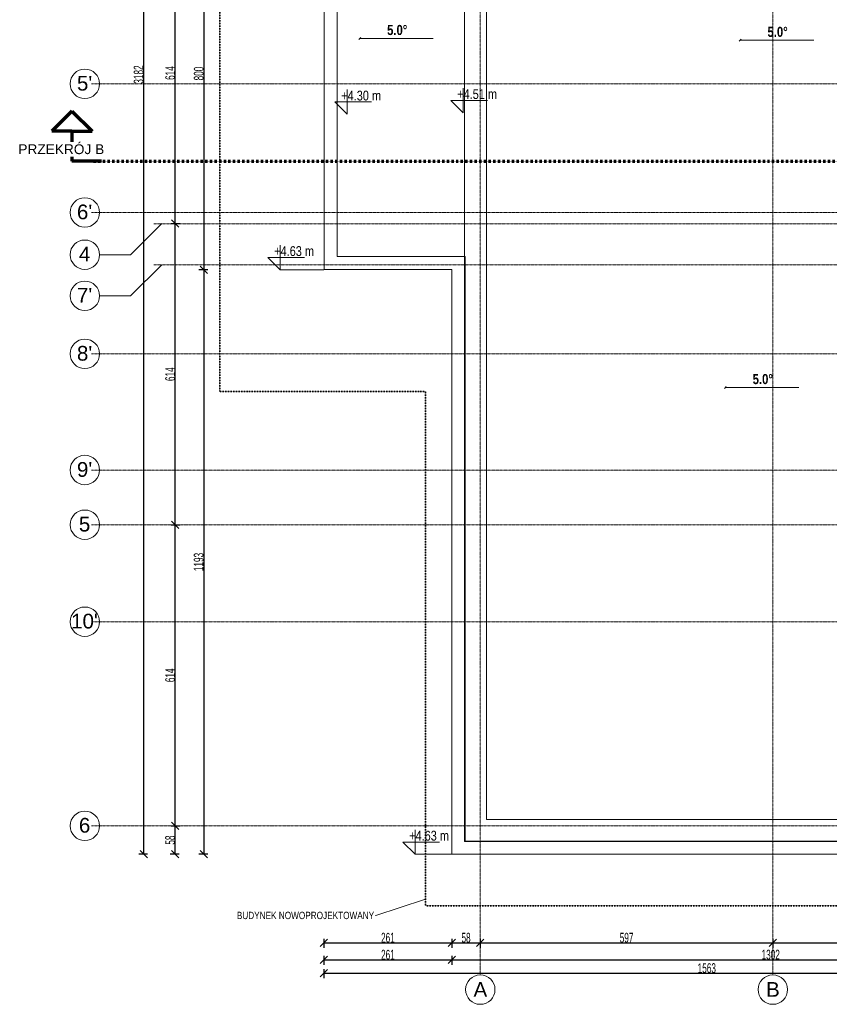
# Model space of a CAD drawing. Header units: millimetres. Extents: x -57334 to 14098, y -25409 to 16656.
# Tile 1 of 50: x -57334 to -40804, y -24463 to -4374. Entities that reach past the tile are written whole.
import ezdxf

# ---------------------------------------------------------------- set-up
doc = ezdxf.new("R2010")
doc.units = ezdxf.units.MM
for name, pattern in [('__FK_przerywana', [3.2004, 1.6002, -1.6002]), ('Kreska', [6.35, 3.175, -3.175]), ('Linia siatki', [22.225, 12.7, -3.175, 3.175, -3.175])]:
    doc.linetypes.add(name, pattern=pattern)
for name, color, linetype, lineweight in [('A-ANNO-DIMS', 7, 'Continuous', 5), ('A-GENM', 7, 'Continuous', 5), ('A-WALL', 7, 'Continuous', 5), ('G-ANNO-DIMS', 7, 'Continuous', 5), ('G-ANNO-SYMB', 7, 'Continuous', 5), ('G-ANNO-TEXT', 7, 'Continuous', 5), ('S-GRID', 7, 'Continuous', 5), ('S-GRID-IDEN', 7, 'Continuous', 5)]:
    doc.layers.add(name, color=color, linetype=linetype, lineweight=lineweight)
doc.layers.add('A-DETL', color=7, linetype='Continuous', lineweight=5, true_color=0x00a600)
doc.styles.add('Arial', font='arial.ttf', dxfattribs={"height": 200})
doc.styles.add('Arial_1', font='arial.ttf', dxfattribs={"height": 300})
doc.styles.add('Arial_2', font='arial.ttf', dxfattribs={"width": 0.8, "height": 200})
doc.styles.add('Arial_4', font='arial.ttf', dxfattribs={"width": 0.8, "height": 150})
doc.styles.add('Arial_5', font='arial.ttf', dxfattribs={"width": 0.6, "height": 200})
doc.styles.add('Arial_B', font='arialbd.ttf', dxfattribs={"width": 0.8, "height": 206.349206})
doc.dimstyles.new('standard_wielkość_otworów', dxfattribs={"dimscale": 304.8, "dimtxt": 204.05188, "dimasz": 0.492126, "dimexe": 0.328084, "dimexo": 0.0625, "dimgap": 0, "dimtad": 1, "dimdec": 0, "dimlfac": 0.1, "dimzin": 0, "dimdsep": 46, "dimtxsty": 'Arial_5', "dimblk1": 'OBLIQUE', "dimblk2": 'OBLIQUE', "dimsah": 1, "dimcen": 0.09, "dimazin": 0, "dimtfac": 1, "dimtdec": 4, "dimtix": 1, "dimtmove": 0, "dimatfit": 3, "dimfxl": 0.328084, "dimfxlon": 1, "dimtvp": 1, "dimtolj": 1, "dimtzin": 0, "dimarcsym": 2})

# ---------------------------------------------------------------- blocks, each defined once
blk = doc.blocks.new('Modele ogólne 1 - Modele ogólne 1-1641072-RZUT PIĘTRA II')
at = {"layer": 'A-GENM'}
for p, q in [((-51284, -1472), (-51284, -9476)), ((-51016, -9208), (-51016, -1740)), ((-48405, -9208), (-51016, -9208)), ((-48405, -21136), (-48405, -9208)), ((-51284, -9476), (-48673, -9476)), ((-48673, -9476), (-48673, -21404)), ((-35921, -21136), (-48405, -21136)), ((-48673, -21404), (-35653, -21404))]:
    blk.add_line(p, q, dxfattribs=at)
blk = doc.blocks.new('Przekrój - znacznik przekroju strzałka-348499-RZUT PIĘTRA II')
at = {"layer": 'G-ANNO-SYMB', "lineweight": 70}
for p, q in [((-6, 10.22), (-10.11, 6.11)), ((-6, 10.22), (-1.89, 6.11)), ((-6, 6.11), (-10.11, 6.11)), ((-6, 6.11), (-6, 0)), ((-6, 6.11), (-1.89, 6.11)), ((0, 0), (-6, 0))]:
    blk.add_line(p, q, dxfattribs=at)
blk = doc.blocks.new('Siatka - SOsi_Sybol osi-348494-RZUT PIĘTRA II')
at = {"layer": 'S-GRID-IDEN', "color": 142, "true_color": 0x0080c0}
blk.add_circle((0, 0), 3, dxfattribs=at)
blk = doc.blocks.new('Rzędne punktów - Znacznik rzędnej-348474-RZUT PIĘTRA II')
at = {"layer": 'G-ANNO-DIMS'}
for p, q in [((0, 0), (0, 5)), ((-2.5, 2.5), (0, 0)), ((-2.5, 2.5), (5, 2.5))]:
    blk.add_line(p, q, dxfattribs=at)
blk = doc.blocks.new('_Oblique')
at = {"color": 0, "linetype": 'ByBlock', "lineweight": -2}
blk.add_line((-0.5, -0.5), (0.5, 0.5), dxfattribs=at)
blk = doc.blocks.new('DIMBLOCK140-RZUT PIĘTRA II')
at = {"layer": 'A-ANNO-DIMS', "color": 0, "lineweight": -2, "transparency": 16777216}
for p, q in [((-51121, -23127), (-51121, -23308)), ((-51121, -23208), (-48510, -23208)), ((-48510, -23127), (-48510, -23308))]:
    blk.add_line(p, q, dxfattribs=at)
at = {"layer": 'Defpoints', "color": 0, "transparency": 16777216}
for p in [(-51121, -23108), (-48510, -23108), (-48510, -23208)]:
    blk.add_point(p, dxfattribs=at)
at = {"layer": 'A-ANNO-DIMS', "color": 0, "lineweight": -2, "transparency": 16777216, "xscale": 150, "yscale": 150, "zscale": 150, "rotation": 180}
blk.add_blockref('_Oblique', (-51121, -23208), dxfattribs=at)
at = {"layer": 'A-ANNO-DIMS', "color": 0, "lineweight": -2, "transparency": 16777216, "xscale": 150, "yscale": 150, "zscale": 150}
blk.add_blockref('_Oblique', (-48510, -23208), dxfattribs=at)
at = {"layer": 'A-ANNO-DIMS', "color": 0, "transparency": 16777216, "insert": (-49815, -23106), "char_height": 200, "width": 327.74, "attachment_point": 5, "style": 'Arial_5'}
blk.add_mtext('\\A1;261', dxfattribs=at)
blk = doc.blocks.new('DIMBLOCK141-RZUT PIĘTRA II')
at = {"layer": 'A-ANNO-DIMS', "color": 0, "lineweight": -2, "transparency": 16777216}
for p, q in [((-48510, -23127), (-48510, -23308)), ((-48510, -23208), (-47930, -23208)), ((-47930, -23127), (-47930, -23308))]:
    blk.add_line(p, q, dxfattribs=at)
at = {"layer": 'Defpoints', "color": 0, "transparency": 16777216}
for p in [(-48510, -23108), (-47930, -23108), (-47930, -23208)]:
    blk.add_point(p, dxfattribs=at)
at = {"layer": 'A-ANNO-DIMS', "color": 0, "lineweight": -2, "transparency": 16777216, "xscale": 150, "yscale": 150, "zscale": 150, "rotation": 180}
blk.add_blockref('_Oblique', (-48510, -23208), dxfattribs=at)
at = {"layer": 'A-ANNO-DIMS', "color": 0, "lineweight": -2, "transparency": 16777216, "xscale": 150, "yscale": 150, "zscale": 150}
blk.add_blockref('_Oblique', (-47930, -23208), dxfattribs=at)
at = {"layer": 'A-ANNO-DIMS', "color": 0, "transparency": 16777216, "insert": (-48220, -23106), "char_height": 200, "width": 218.49, "attachment_point": 5, "style": 'Arial_5'}
blk.add_mtext('\\A1;58', dxfattribs=at)
blk = doc.blocks.new('DIMBLOCK142-RZUT PIĘTRA II')
at = {"layer": 'A-ANNO-DIMS', "color": 0, "lineweight": -2, "transparency": 16777216}
for p, q in [((-47930, -23127), (-47930, -23308)), ((-47930, -23208), (-41957, -23208)), ((-41957, -23127), (-41957, -23308))]:
    blk.add_line(p, q, dxfattribs=at)
at = {"layer": 'Defpoints', "color": 0, "transparency": 16777216}
for p in [(-47930, -23108), (-41957, -23108), (-41957, -23208)]:
    blk.add_point(p, dxfattribs=at)
at = {"layer": 'A-ANNO-DIMS', "color": 0, "lineweight": -2, "transparency": 16777216, "xscale": 150, "yscale": 150, "zscale": 150, "rotation": 180}
blk.add_blockref('_Oblique', (-47930, -23208), dxfattribs=at)
at = {"layer": 'A-ANNO-DIMS', "color": 0, "lineweight": -2, "transparency": 16777216, "xscale": 150, "yscale": 150, "zscale": 150}
blk.add_blockref('_Oblique', (-41957, -23208), dxfattribs=at)
at = {"layer": 'A-ANNO-DIMS', "color": 0, "transparency": 16777216, "insert": (-44943, -23106), "char_height": 200, "width": 327.74, "attachment_point": 5, "style": 'Arial_5'}
blk.add_mtext('\\A1;597', dxfattribs=at)
blk = doc.blocks.new('DIMBLOCK143-RZUT PIĘTRA II')
at = {"layer": 'A-ANNO-DIMS', "color": 0, "lineweight": -2, "transparency": 16777216}
for p, q in [((-41957, -23127), (-41957, -23308)), ((-41957, -23208), (-36070, -23208)), ((-36070, -23127), (-36070, -23308))]:
    blk.add_line(p, q, dxfattribs=at)
at = {"layer": 'Defpoints', "color": 0, "transparency": 16777216}
for p in [(-41957, -23108), (-36070, -23108), (-36070, -23208)]:
    blk.add_point(p, dxfattribs=at)
at = {"layer": 'A-ANNO-DIMS', "color": 0, "lineweight": -2, "transparency": 16777216, "xscale": 150, "yscale": 150, "zscale": 150, "rotation": 180}
blk.add_blockref('_Oblique', (-41957, -23208), dxfattribs=at)
at = {"layer": 'A-ANNO-DIMS', "color": 0, "lineweight": -2, "transparency": 16777216, "xscale": 150, "yscale": 150, "zscale": 150}
blk.add_blockref('_Oblique', (-36070, -23208), dxfattribs=at)
at = {"layer": 'A-ANNO-DIMS', "color": 0, "transparency": 16777216, "insert": (-39013, -23106), "char_height": 200, "width": 327.74, "attachment_point": 5, "style": 'Arial_5'}
blk.add_mtext('\\A1;589', dxfattribs=at)
blk = doc.blocks.new('DIMBLOCK145-RZUT PIĘTRA II')
at = {"layer": 'A-ANNO-DIMS', "color": 0, "lineweight": -2, "transparency": 16777216}
for p, q in [((-51121, -23474), (-51121, -23655)), ((-48510, -23474), (-48510, -23655)), ((-51121, -23555), (-48510, -23555))]:
    blk.add_line(p, q, dxfattribs=at)
at = {"layer": 'Defpoints', "color": 0, "transparency": 16777216}
for p in [(-51121, -23455), (-48510, -23455), (-48510, -23555)]:
    blk.add_point(p, dxfattribs=at)
at = {"layer": 'A-ANNO-DIMS', "color": 0, "lineweight": -2, "transparency": 16777216, "xscale": 150, "yscale": 150, "zscale": 150, "rotation": 180}
blk.add_blockref('_Oblique', (-51121, -23555), dxfattribs=at)
at = {"layer": 'A-ANNO-DIMS', "color": 0, "lineweight": -2, "transparency": 16777216, "xscale": 150, "yscale": 150, "zscale": 150}
blk.add_blockref('_Oblique', (-48510, -23555), dxfattribs=at)
at = {"layer": 'A-ANNO-DIMS', "color": 0, "transparency": 16777216, "insert": (-49815, -23453), "char_height": 200, "width": 327.74, "attachment_point": 5, "style": 'Arial_5'}
blk.add_mtext('\\A1;261', dxfattribs=at)
blk = doc.blocks.new('DIMBLOCK146-RZUT PIĘTRA II')
at = {"layer": 'A-ANNO-DIMS', "color": 0, "lineweight": -2, "transparency": 16777216}
for p, q in [((-48510, -23474), (-48510, -23655)), ((-35490, -23474), (-35490, -23655)), ((-48510, -23555), (-35490, -23555))]:
    blk.add_line(p, q, dxfattribs=at)
at = {"layer": 'Defpoints', "color": 0, "transparency": 16777216}
for p in [(-48510, -23455), (-35490, -23455), (-35490, -23555)]:
    blk.add_point(p, dxfattribs=at)
at = {"layer": 'A-ANNO-DIMS', "color": 0, "lineweight": -2, "transparency": 16777216, "xscale": 150, "yscale": 150, "zscale": 150, "rotation": 180}
blk.add_blockref('_Oblique', (-48510, -23555), dxfattribs=at)
at = {"layer": 'A-ANNO-DIMS', "color": 0, "lineweight": -2, "transparency": 16777216, "xscale": 150, "yscale": 150, "zscale": 150}
blk.add_blockref('_Oblique', (-35490, -23555), dxfattribs=at)
at = {"layer": 'A-ANNO-DIMS', "color": 0, "transparency": 16777216, "insert": (-42000, -23452), "char_height": 200, "width": 436.98, "attachment_point": 5, "style": 'Arial_5'}
blk.add_mtext('\\A1;1302', dxfattribs=at)
blk = doc.blocks.new('DIMBLOCK147-RZUT PIĘTRA II')
at = {"layer": 'A-ANNO-DIMS', "color": 0, "lineweight": -2, "transparency": 16777216}
for p, q in [((-54240, -20823), (-54059, -20823)), ((-54159, -21403), (-54159, -20823)), ((-54078, -21403), (-54259, -21403))]:
    blk.add_line(p, q, dxfattribs=at)
at = {"layer": 'Defpoints', "color": 0, "transparency": 16777216}
for p in [(-54259, -20823), (-54159, -20823), (-54059, -21403)]:
    blk.add_point(p, dxfattribs=at)
at = {"layer": 'A-ANNO-DIMS', "color": 0, "lineweight": -2, "transparency": 16777216, "xscale": 150, "yscale": 150, "zscale": 150}
for p, rotation in [((-54159, -20823), 90), ((-54159, -21403), 270)]:
    blk.add_blockref('_Oblique', p, dxfattribs=dict(at, rotation=rotation))
at = {"layer": 'A-ANNO-DIMS', "color": 0, "transparency": 16777216, "insert": (-54261, -21113), "char_height": 200, "width": 218.49, "attachment_point": 5, "rotation": 90, "style": 'Arial_5'}
blk.add_mtext('\\A1;58', dxfattribs=at)
blk = doc.blocks.new('DIMBLOCK148-RZUT PIĘTRA II')
at = {"layer": 'A-ANNO-DIMS', "color": 0, "lineweight": -2, "transparency": 16777216}
for p, q in [((-54240, -14679), (-54059, -14679)), ((-54159, -20823), (-54159, -14679)), ((-54240, -20823), (-54059, -20823))]:
    blk.add_line(p, q, dxfattribs=at)
at = {"layer": 'Defpoints', "color": 0, "transparency": 16777216}
for p in [(-54259, -14679), (-54159, -14679), (-54259, -20823)]:
    blk.add_point(p, dxfattribs=at)
at = {"layer": 'A-ANNO-DIMS', "color": 0, "lineweight": -2, "transparency": 16777216, "xscale": 150, "yscale": 150, "zscale": 150}
for p, rotation in [((-54159, -14679), 90), ((-54159, -20823), 270)]:
    blk.add_blockref('_Oblique', p, dxfattribs=dict(at, rotation=rotation))
at = {"layer": 'A-ANNO-DIMS', "color": 0, "transparency": 16777216, "insert": (-54261, -17751), "char_height": 200, "width": 327.74, "attachment_point": 5, "rotation": 90, "style": 'Arial_5'}
blk.add_mtext('\\A1;614', dxfattribs=at)
blk = doc.blocks.new('DIMBLOCK149-RZUT PIĘTRA II')
at = {"layer": 'A-ANNO-DIMS', "color": 0, "lineweight": -2, "transparency": 16777216}
for p, q in [((-54240, -8535), (-54059, -8535)), ((-54159, -14679), (-54159, -8535)), ((-54240, -14679), (-54059, -14679))]:
    blk.add_line(p, q, dxfattribs=at)
at = {"layer": 'Defpoints', "color": 0, "transparency": 16777216}
for p in [(-54259, -8535), (-54159, -8535), (-54259, -14679)]:
    blk.add_point(p, dxfattribs=at)
at = {"layer": 'A-ANNO-DIMS', "color": 0, "lineweight": -2, "transparency": 16777216, "xscale": 150, "yscale": 150, "zscale": 150}
for p, rotation in [((-54159, -8535), 90), ((-54159, -14679), 270)]:
    blk.add_blockref('_Oblique', p, dxfattribs=dict(at, rotation=rotation))
at = {"layer": 'A-ANNO-DIMS', "color": 0, "transparency": 16777216, "insert": (-54261, -11607), "char_height": 200, "width": 327.74, "attachment_point": 5, "rotation": 90, "style": 'Arial_5'}
blk.add_mtext('\\A1;614', dxfattribs=at)
blk = doc.blocks.new('DIMBLOCK150-RZUT PIĘTRA II')
at = {"layer": 'A-ANNO-DIMS', "color": 0, "lineweight": -2, "transparency": 16777216}
for p, q in [((-54240, -2391), (-54059, -2391)), ((-54159, -8535), (-54159, -2391)), ((-54240, -8535), (-54059, -8535))]:
    blk.add_line(p, q, dxfattribs=at)
at = {"layer": 'Defpoints', "color": 0, "transparency": 16777216}
for p in [(-54259, -2391), (-54159, -2391), (-54259, -8535)]:
    blk.add_point(p, dxfattribs=at)
at = {"layer": 'A-ANNO-DIMS', "color": 0, "lineweight": -2, "transparency": 16777216, "xscale": 150, "yscale": 150, "zscale": 150}
for p, rotation in [((-54159, -2391), 90), ((-54159, -8535), 270)]:
    blk.add_blockref('_Oblique', p, dxfattribs=dict(at, rotation=rotation))
at = {"layer": 'A-ANNO-DIMS', "color": 0, "transparency": 16777216, "insert": (-54261, -5463), "char_height": 200, "width": 327.74, "attachment_point": 5, "rotation": 90, "style": 'Arial_5'}
blk.add_mtext('\\A1;614', dxfattribs=at)
blk = doc.blocks.new('DIMBLOCK155-RZUT PIĘTRA II')
at = {"layer": 'A-ANNO-DIMS', "color": 0, "lineweight": -2, "transparency": 16777216}
for p, q in [((-53494, -1471), (-53675, -1471)), ((-53575, -1471), (-53575, -9475)), ((-53494, -9475), (-53675, -9475))]:
    blk.add_line(p, q, dxfattribs=at)
at = {"layer": 'Defpoints', "color": 0, "transparency": 16777216}
for p in [(-53475, -1471), (-53575, -9475), (-53475, -9475)]:
    blk.add_point(p, dxfattribs=at)
at = {"layer": 'A-ANNO-DIMS', "color": 0, "lineweight": -2, "transparency": 16777216, "xscale": 150, "yscale": 150, "zscale": 150}
for p, rotation in [((-53575, -1471), 90), ((-53575, -9475), 270)]:
    blk.add_blockref('_Oblique', p, dxfattribs=dict(at, rotation=rotation))
at = {"layer": 'A-ANNO-DIMS', "color": 0, "transparency": 16777216, "insert": (-53677, -5473), "char_height": 200, "width": 327.74, "attachment_point": 5, "rotation": 90, "style": 'Arial_5'}
blk.add_mtext('\\A1;800', dxfattribs=at)
blk = doc.blocks.new('DIMBLOCK156-RZUT PIĘTRA II')
at = {"layer": 'A-ANNO-DIMS', "color": 0, "lineweight": -2, "transparency": 16777216}
for p, q in [((-53494, -9475), (-53675, -9475)), ((-53575, -9475), (-53575, -21403)), ((-53494, -21403), (-53675, -21403))]:
    blk.add_line(p, q, dxfattribs=at)
at = {"layer": 'Defpoints', "color": 0, "transparency": 16777216}
for p in [(-53475, -9475), (-53575, -21403), (-53475, -21403)]:
    blk.add_point(p, dxfattribs=at)
at = {"layer": 'A-ANNO-DIMS', "color": 0, "lineweight": -2, "transparency": 16777216, "xscale": 150, "yscale": 150, "zscale": 150}
for p, rotation in [((-53575, -9475), 90), ((-53575, -21403), 270)]:
    blk.add_blockref('_Oblique', p, dxfattribs=dict(at, rotation=rotation))
at = {"layer": 'A-ANNO-DIMS', "color": 0, "transparency": 16777216, "insert": (-53678, -15439), "char_height": 200, "width": 436.98, "attachment_point": 5, "rotation": 90, "style": 'Arial_5'}
blk.add_mtext('\\A1;1193', dxfattribs=at)
blk = doc.blocks.new('DIMBLOCK157-RZUT PIĘTRA II')
at = {"layer": 'A-ANNO-DIMS', "color": 0, "lineweight": -2, "transparency": 16777216}
for p, q in [((-54721, 10417), (-54902, 10417)), ((-54802, -21403), (-54802, 10417)), ((-54721, -21403), (-54902, -21403))]:
    blk.add_line(p, q, dxfattribs=at)
at = {"layer": 'Defpoints', "color": 0, "transparency": 16777216}
for p in [(-54802, 10417), (-54702, 10417), (-54702, -21403)]:
    blk.add_point(p, dxfattribs=at)
at = {"layer": 'A-ANNO-DIMS', "color": 0, "lineweight": -2, "transparency": 16777216, "xscale": 150, "yscale": 150, "zscale": 150}
for p, rotation in [((-54802, 10417), 90), ((-54802, -21403), 270)]:
    blk.add_blockref('_Oblique', p, dxfattribs=dict(at, rotation=rotation))
at = {"layer": 'A-ANNO-DIMS', "color": 0, "transparency": 16777216, "insert": (-54904, -5493), "char_height": 200, "width": 436.98, "attachment_point": 5, "rotation": 90, "style": 'Arial_5'}
blk.add_mtext('\\A1;3182', dxfattribs=at)
blk = doc.blocks.new('DIMBLOCK158-RZUT PIĘTRA II')
at = {"layer": 'A-ANNO-DIMS', "color": 0, "lineweight": -2, "transparency": 16777216}
for p, q in [((-51121, -23748), (-51121, -23929)), ((-51121, -23829), (-35490, -23829)), ((-35490, -23748), (-35490, -23929))]:
    blk.add_line(p, q, dxfattribs=at)
at = {"layer": 'Defpoints', "color": 0, "transparency": 16777216}
for p in [(-51121, -23729), (-35490, -23729), (-35490, -23829)]:
    blk.add_point(p, dxfattribs=at)
at = {"layer": 'A-ANNO-DIMS', "color": 0, "lineweight": -2, "transparency": 16777216, "xscale": 150, "yscale": 150, "zscale": 150, "rotation": 180}
blk.add_blockref('_Oblique', (-51121, -23829), dxfattribs=at)
at = {"layer": 'A-ANNO-DIMS', "color": 0, "lineweight": -2, "transparency": 16777216, "xscale": 150, "yscale": 150, "zscale": 150}
blk.add_blockref('_Oblique', (-35490, -23829), dxfattribs=at)
at = {"layer": 'A-ANNO-DIMS', "color": 0, "transparency": 16777216, "insert": (-43305, -23726), "char_height": 200, "width": 436.98, "attachment_point": 5, "style": 'Arial_5'}
blk.add_mtext('\\A1;1563', dxfattribs=at)

msp = doc.modelspace()

# ---------------------------------------------------------------- linework, layer by layer
at = {"layer": 'A-DETL', "color": 4, "linetype": '__FK_przerywana', "lineweight": 35, "true_color": 0x00ffff}
for p, q in [((-53249.7, -11957.6), (-53249.7, 1107.4)), ((-49049.7, -11957.6), (-53249.7, -11957.6)), ((-49049.7, -11957.6), (-49049.7, -22452.6)), ((-49049.7, -22452.6), (-34249.7, -22452.6))]:
    msp.add_line(p, q, dxfattribs=at)
at = {"layer": 'A-WALL'}
for p, q in [((-48249.7, -21142.6), (-48249.7, 10157.4)), ((-47799.7, 9707.4), (-47799.7, -20692.6)), ((-47799.7, -20692.6), (-36199.7, -20692.6)), ((-35749.7, -21142.6), (-48249.7, -21142.6))]:
    msp.add_line(p, q, dxfattribs=at)
at = {"layer": 'G-ANNO-DIMS'}
for p, q in [((-50389.3, -4755.7), (-50409.1, -4775.5)), ((-50389.3, -4755.7), (-50369.4, -4735.9)), ((-48889.3, -4755.7), (-50389.3, -4755.7)), ((-42623, -4793.6), (-42642.9, -4813.4)), ((-42623, -4793.6), (-42603.2, -4773.7)), ((-41123, -4793.6), (-42623, -4793.6)), ((-42926.1, -11877.9), (-42945.9, -11897.8)), ((-42926.1, -11877.9), (-42906.3, -11858.1)), ((-41426.1, -11877.9), (-42926.1, -11877.9))]:
    msp.add_line(p, q, dxfattribs=at)
at = {"layer": 'G-ANNO-DIMS', "color": 1, "true_color": 0xff0000}
for p, q in [((-51120.7, -9474.6), (-52016.9, -9474.6)), ((-48509.7, -21402.6), (-49261.8, -21402.6))]:
    msp.add_line(p, q, dxfattribs=at)
at = {"layer": 'G-ANNO-SYMB', "linetype": 'Kreska', "lineweight": 70}
msp.add_line((-55829.6, -7263.1), (-675.3, -7263.1), dxfattribs=at)
at = {"layer": 'G-ANNO-TEXT', "color": 4, "true_color": 0x00ffff}
for p, q in [((-49069, -22327.3), (-50063.9, -22650.2)), ((-50063.9, -22650.2), (-50068.8, -22650.2))]:
    msp.add_line(p, q, dxfattribs=at)
at = {"layer": 'S-GRID', "linetype": 'Linia siatki'}
for p, q in [((-47929.7, 15855.1), (-47929.7, -23863.5)), ((-41956.7, 15855.1), (-41956.7, -23863.5)), ((-55866.7, -5684.4), (559.4, -5684.4)), ((-55866.7, -8309.4), (559.4, -8309.4)), ((-54596.7, -8536.4), (-710.6, -8536.4)), ((-54596.7, -9374.4), (-710.6, -9374.4)), ((-55866.7, -11194.4), (559.4, -11194.4)), ((-55866.7, -13564.4), (559.4, -13564.4)), ((-55866.7, -14680.4), (559.4, -14680.4)), ((-55866.7, -16659.4), (559.4, -16659.4)), ((-55866.7, -20824.4), (559.4, -20824.4))]:
    msp.add_line(p, q, dxfattribs=at)
at = {"layer": 'S-GRID'}
for p, q in [((-54433.1, -8534.6), (-55068.1, -9169.6)), ((-55068.1, -9169.6), (-55703.1, -9169.6)), ((-54433.1, -9372.6), (-55068.1, -10007.6)), ((-55068.1, -10007.6), (-55703.1, -10007.6))]:
    msp.add_line(p, q, dxfattribs=at)

# ---------------------------------------------------------------- block references
at = {"layer": 'A-GENM'}
msp.add_blockref('Modele ogólne 1 - Modele ogólne 1-1641072-RZUT PIĘTRA II', (163.7, 1.8), dxfattribs=at)
at = {"layer": 'G-ANNO-DIMS', "xscale": 99.99999999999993, "yscale": 99.99999999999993, "zscale": 99.99999999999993}
for p in [(-50648.5, -6301.9), (-48280.7, -6271.6), (-52016.9, -9474.6), (-49261.8, -21402.6)]:
    msp.add_blockref('Rzędne punktów - Znacznik rzędnej-348474-RZUT PIĘTRA II', p, dxfattribs=at)
at = {"layer": 'G-ANNO-SYMB', "lineweight": 70, "xscale": 99.99999999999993, "yscale": 99.99999999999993, "zscale": 99.99999999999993}
msp.add_blockref('Przekrój - znacznik przekroju strzałka-348499-RZUT PIĘTRA II', (-55665.9, -7261.3), dxfattribs=at)
at = {"layer": 'S-GRID-IDEN', "color": 142, "true_color": 0x0080c0, "xscale": 99.99999999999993, "yscale": 99.99999999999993, "zscale": 99.99999999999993}
for p, rotation in [((-56003.1, -5682.6), 269.9999999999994), ((-56003.1, -8307.6), 269.9999999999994), ((-56003.1, -9169.6), 269.9999999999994), ((-56003.1, -10007.6), 269.9999999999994), ((-56003.1, -11192.6), 269.9999999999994), ((-56003.1, -13562.6), 269.9999999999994), ((-56003.1, -14678.6), 269.9999999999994), ((-56003.1, -16657.6), 269.9999999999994), ((-56003.1, -20822.6), 269.9999999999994), ((-47929.7, -24163.5), 180), ((-41956.7, -24163.5), 180)]:
    msp.add_blockref('Siatka - SOsi_Sybol osi-348494-RZUT PIĘTRA II', p, dxfattribs=dict(at, rotation=rotation))

# ---------------------------------------------------------------- texts
at = {"layer": 'G-ANNO-DIMS', "char_height": 206.35, "width": 462.77, "attachment_point": 1, "line_spacing_factor": 0.941778, "style": 'Arial_B'}
for insert in [(-49832.1, -4481.3), (-42065.9, -4519.2), (-42368.9, -11603.6)]:
    msp.add_mtext('5.0°', dxfattribs=dict(at, insert=insert))
at = {"layer": 'G-ANNO-DIMS', "color": 1, "true_color": 0xff0000, "char_height": 200, "width": 962.269, "attachment_point": 1, "line_spacing_factor": 0.941778, "style": 'Arial_2'}
for s, insert in [('+4.30 m', (-50769.4, -5822.8)), ('+4.51 m', (-48401.7, -5792.6)), ('+4.63 m', (-52137.9, -8995.5)), ('+4.63 m', (-49382.7, -20923.5))]:
    msp.add_mtext(s, dxfattribs=dict(at, insert=insert))
at = {"layer": 'G-ANNO-TEXT', "color": 4, "true_color": 0x00ffff, "insert": (-52899.9, -22575.2), "char_height": 150, "width": 3431.222, "attachment_point": 1, "style": 'Arial_4'}
msp.add_mtext('BUDYNEK NOWOPROJEKTOWANY', dxfattribs=at)
at = {"layer": 'S-GRID-IDEN', "color": 142, "true_color": 0x0080c0, "char_height": 300, "attachment_point": 1, "style": 'Arial_1'}
for s, insert, width in [("5'", (-56164.6, -5520.7), 384.81), ("6'", (-56164.6, -8145.7), 384.81), ('\\fArial|b0|i0|c238|p34|;4', (-56125.1, -9007.7), 288.607), ("7'", (-56164.6, -9845.7), 384.81), ("8'", (-56164.6, -11030.7), 384.81), ("9'", (-56164.6, -13400.7), 384.81), ('\\fArial|b0|i0|c238|p34|;5', (-56125.1, -14516.7), 288.607), ("10'", (-56283.6, -16495.7), 673.417), ('\\fArial|b0|i0|c238|p34|;6', (-56125.1, -20660.7), 288.607), ('\\fArial|b0|i0|c238|p34|;A', (-48067.7, -24009.6), 344.726), ('\\fArial|b0|i0|c238|p34|;B', (-42094.7, -24009.6), 344.726)]:
    msp.add_mtext(s, dxfattribs=dict(at, insert=insert, width=width))

# ---------------------------------------------------------------- dimensions: what is measured, and where the dimension line sits
at = {"layer": 'A-ANNO-DIMS', "color": 250, "true_color": 0x303030}
for base, p1, p2, override, picture, middle in [((-54801.6, 10417.4), (-54701.6, -21402.6), (-54701.6, 10417.4), {"dimpost": '<>', "dimfxl": 31820}, 'DIMBLOCK157-RZUT PIĘTRA II', (-54903.8, -5492.6)), ((-53575.3, -9474.6), (-53475.3, -1470.6), (-53475.3, -9474.6), {"dimpost": '<>', "dimfxl": 8004}, 'DIMBLOCK155-RZUT PIĘTRA II', (-53677.4, -5472.6)), ((-54159.2, -2390.6), (-54259.2, -8534.6), (-54259.2, -2390.6), {"dimpost": '<>', "dimfxl": 6144}, 'DIMBLOCK150-RZUT PIĘTRA II', (-54261.4, -5462.6)), ((-54159.2, -8534.6), (-54259.2, -14678.6), (-54259.2, -8534.6), {"dimpost": '<>', "dimfxl": 6144}, 'DIMBLOCK149-RZUT PIĘTRA II', (-54261.4, -11606.6)), ((-53575.3, -21402.6), (-53475.3, -9474.6), (-53475.3, -21402.6), {"dimpost": '<>', "dimfxl": 11928}, 'DIMBLOCK156-RZUT PIĘTRA II', (-53677.5, -15438.6)), ((-54159.2, -14678.6), (-54259.2, -20822.6), (-54259.2, -14678.6), {"dimpost": '<>', "dimfxl": 6144}, 'DIMBLOCK148-RZUT PIĘTRA II', (-54261.4, -17750.6)), ((-54159.2, -20822.6), (-54059.2, -21402.6), (-54259.2, -20822.6), {"dimpost": '<>', "dimfxl": 613.514466}, 'DIMBLOCK147-RZUT PIĘTRA II', (-54261.4, -21112.6))]:
    dim = msp.add_linear_dim(base=base, p1=p1, p2=p2, angle=90, dimstyle='standard_wielkość_otworów', override=override, dxfattribs=at)
    dim.commit()
    dim.dimension.update_dxf_attribs({"geometry": picture, "text_midpoint": middle})
for base, p1, p2, override, picture, middle in [((-48509.7, -23207.9), (-51120.7, -23107.9), (-48509.7, -23107.9), {"dimpost": '<>', "dimfxl": 2611}, 'DIMBLOCK140-RZUT PIĘTRA II', (-49815.2, -23105.7)), ((-47929.7, -23207.9), (-48509.7, -23107.9), (-47929.7, -23107.9), {"dimpost": '<>', "dimfxl": 580}, 'DIMBLOCK141-RZUT PIĘTRA II', (-48219.7, -23105.7)), ((-41956.7, -23207.9), (-47929.7, -23107.9), (-41956.7, -23107.9), {"dimpost": '<>', "dimfxl": 5973}, 'DIMBLOCK142-RZUT PIĘTRA II', (-44943.2, -23105.7)), ((-36069.7, -23207.9), (-41956.7, -23107.9), (-36069.7, -23107.9), {"dimpost": '<>', "dimfxl": 5887}, 'DIMBLOCK143-RZUT PIĘTRA II', (-39013.2, -23105.7)), ((-48509.7, -23554.6), (-51120.7, -23454.6), (-48509.7, -23454.6), {"dimpost": '<>', "dimfxl": 2611}, 'DIMBLOCK145-RZUT PIĘTRA II', (-49815.2, -23452.5)), ((-35489.7, -23554.6), (-48509.7, -23454.6), (-35489.7, -23454.6), {"dimpost": '<>', "dimfxl": 13020}, 'DIMBLOCK146-RZUT PIĘTRA II', (-41999.7, -23452.4)), ((-35489.7, -23828.7), (-51120.7, -23728.7), (-35489.7, -23728.7), {"dimpost": '<>', "dimfxl": 15631}, 'DIMBLOCK158-RZUT PIĘTRA II', (-43305.2, -23726.5))]:
    dim = msp.add_linear_dim(base=base, p1=p1, p2=p2, dimstyle='standard_wielkość_otworów', override=override, dxfattribs=at)
    dim.commit()
    dim.dimension.update_dxf_attribs({"geometry": picture, "text_midpoint": middle})

# ---------------------------------------------------------------- next in the draw order: texts
at = {"layer": 'G-ANNO-SYMB', "insert": (-57361.2, -6917), "char_height": 200, "width": 2172.573, "attachment_point": 1, "style": 'Arial', "bg_fill": 3, "box_fill_scale": 1.25, "bg_fill_color": 256, "bg_fill_true_color": 13158600, "bg_fill_transparency": 0}
msp.add_mtext('PRZEKRÓJ B', dxfattribs=at)

doc.saveas('drawing.dxf')
